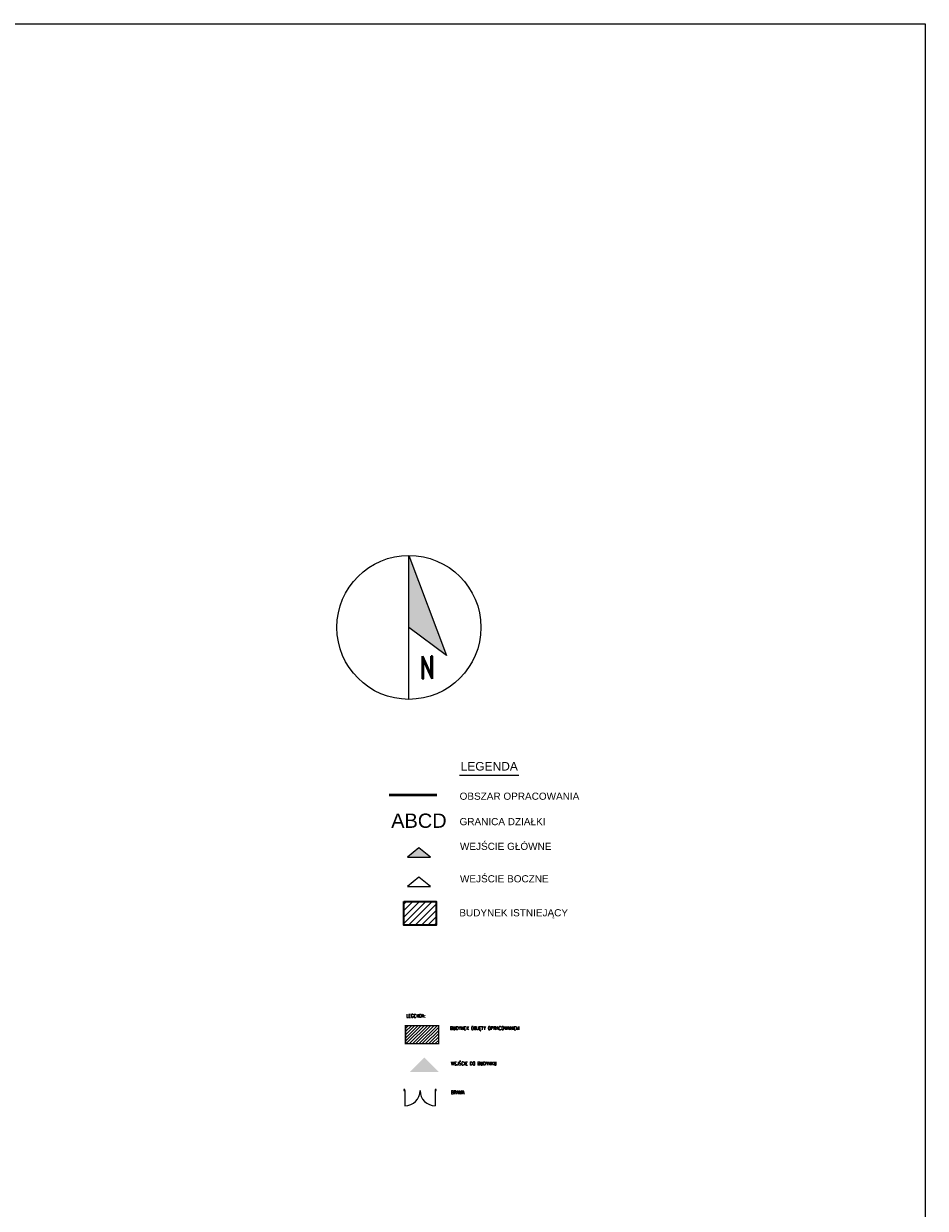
# Model space of a CAD drawing. Header units: inches. Extents: x 0 to 111471, y -105323 to 11070.
# Tile 23 of 256: x 50747 to 57059, y -66750 to -58458. Entities that reach past the tile are written whole.
import ezdxf

# ---------------------------------------------------------------- set-up
doc = ezdxf.new("R2010")
doc.units = ezdxf.units.IN
doc.header["$MEASUREMENT"] = 0
doc.linetypes.add('HIDDEN', pattern=[9.525, 6.35, -3.175])
doc.layers.add('1', color=7, linetype='Continuous')
for name, color, linetype, lineweight in [('888 drzwi i okna', 4, 'Continuous', 0), ('888 opisy', 3, 'Continuous', 0), ('888 sciany', 2, 'Continuous', 35), ('888 widok', 8, 'Continuous', 0), ('888 wymiary', 1, 'Continuous', 0), ('888_wyposażenie_meble_pokoj', 5, 'Continuous', 0)]:
    doc.layers.add(name, color=color, linetype=linetype, lineweight=lineweight)
doc.styles.add('oznaczenia', font='arial.ttf')
doc.styles.add('ROMANS', font='romans.shx', dxfattribs={"width": 0.7, "height": 10})
doc.styles.add('TS 100_opisy bold', font='romand.shx', dxfattribs={"width": 0.7, "height": 16})

msp = doc.modelspace()

# ---------------------------------------------------------------- hatches: boundary and pattern name
at = {"layer": '888 opisy', "ltscale": 10}
msp.add_hatch(color=256, dxfattribs=at).paths.add_polyline_path([(53513.918, -64226.791), (53432.879, -64291.304), (53594.958, -64291.304)])
at = {"layer": '888 widok', "ltscale": 1.6}
h = msp.add_hatch(dxfattribs=at)
h.set_pattern_fill('ANSI31', color=256, scale=5, angle=360)
h.set_pattern_definition([(45, (-1112439.398, -171073.302), (-11.22532015, 11.22532015), [])])
h.paths.add_polyline_path([(53419.616, -65471.878), (53652.541, -65471.878), (53652.541, -65597.184), (53419.616, -65597.184)])
h = msp.add_hatch(color=256, dxfattribs=at)
h.dxf.hatch_style = 1
h.paths.add_polyline_path([(53551.488, -65694.731), (53451.488, -65794.731), (53651.488, -65794.731)])
h = msp.add_hatch(color=256, dxfattribs=at)
h.dxf.hatch_style = 1
h.paths.add_polyline_path([(53551.488, -65694.731), (53451.488, -65794.731), (53651.488, -65794.731)])
at = {"layer": '888 wymiary'}
h = msp.add_hatch(dxfattribs=at)
h.set_pattern_fill('ANSI31', color=256, scale=10, style=0)
h.set_pattern_definition([(45, (24736.046, -80003.42), (-22.45064, 22.45064), [])])
h.paths.add_polyline_path([(53408.714, -64603.314), (53634.798, -64603.314), (53634.798, -64768.119), (53408.714, -64768.119)])
at = {"layer": '888_wyposażenie_meble_pokoj', "ltscale": 50}
h = msp.add_hatch(color=256, dxfattribs=at)
h.dxf.hatch_style = 1
h.paths.add_polyline_path([(53443.828, -62179.548), (53443.828, -62683.548), (53706.405, -62880.361)])

# ---------------------------------------------------------------- linework, layer by layer
at = {"layer": '1', "color": 2, "linetype": 'HIDDEN', "ltscale": 30, "const_width": 20}
msp.add_lwpolyline([(53639.977, -63857.441), (53305.164, -63857.441)], dxfattribs=at)
at = {"layer": '1', "color": 7, "lineweight": 0, "const_width": 10}
msp.add_lwpolyline([(53419.616, -65471.878), (53652.541, -65471.878), (53652.541, -65597.184), (53419.616, -65597.184)], close=True, dxfattribs=at).dxf.unprotected_set("ltscale", 0)
at = {"layer": '888 drzwi i okna'}
for points in [[(53415.46, -65918.801), (53407.953, -65918.801), (53407.953, -65926.307), (53415.46, -65926.307), (53415.46, -65918.801)], [(53415.46, -65926.307), (53415.46, -66032.65)], [(53635.652, -65918.801), (53628.145, -65918.801), (53628.145, -65926.307), (53635.652, -65926.307), (53635.652, -65918.801)], [(53628.145, -65926.307), (53628.145, -66032.65)]]:
    msp.add_lwpolyline(points, dxfattribs=at)
for centre, start, end in [((53415.46, -65926.307), 270, 0), ((53628.145, -65926.307), 180, 270)]:
    msp.add_arc(centre, 106.343, start, end, dxfattribs=at)
at = {"layer": '888 opisy', "ltscale": 10}
msp.add_line((53798.304, -63717.215), (54212.973, -63717.215), dxfattribs=at)
at = {"layer": '888 opisy'}
msp.add_lwpolyline([(26923.756, -58458.278), (57058.976, -58458.278), (57058.976, -105323.477), (26923.756, -105323.477)], close=True, dxfattribs=at)
at = {"layer": '888 opisy', "ltscale": 10}
for points in [[(53513.918, -64226.791), (53432.879, -64291.304), (53594.958, -64291.304), (53513.918, -64226.791)], [(53513.918, -64433.09), (53432.879, -64497.602), (53594.958, -64497.602), (53513.918, -64433.09)]]:
    msp.add_lwpolyline(points, dxfattribs=at)
at = {"layer": '888 sciany', "color": 20}
msp.add_lwpolyline([(53408.714, -64603.314), (53634.798, -64603.314), (53634.798, -64768.119), (53408.714, -64768.119)], close=True, dxfattribs=at)
msp.add_lwpolyline([(53408.714, -64603.314), (53634.798, -64603.314), (53634.798, -64768.119), (53408.714, -64768.119)], close=True, dxfattribs=at)
msp.add_lwpolyline([(53408.714, -64603.314), (53634.798, -64603.314), (53634.798, -64768.119), (53408.714, -64768.119)], close=True, dxfattribs=at)
at = {"layer": '888_wyposażenie_meble_pokoj', "ltscale": 50}
msp.add_lwpolyline([(53443.828, -63187.548), (53443.828, -62179.548), (53706.405, -62880.361), (53443.828, -62683.548)], dxfattribs=at)
msp.add_circle((53443.828, -62683.548), 504, dxfattribs=at)

# ---------------------------------------------------------------- texts
at = {"layer": '1', "color": 7, "lineweight": 0, "char_height": 25, "attachment_point": 1, "style": 'ROMANS'}
for s, insert, width in [('LEGENDA:', (53424.829, -65389.906), 475.4907), ('BUDYNEK OBJĘTY OPRACOWANIEM', (53732.146, -65476.214), 634.69723), ('WEJŚCIE DO BUDYNKU', (53738.542, -65723.951), 475.4907), ('BRAMA', (53738.542, -65925.778), 475.4907)]:
    msp.add_mtext(s, dxfattribs=dict(at, insert=insert, width=width)).dxf.unprotected_set("ltscale", 0)
at = {"layer": '888 opisy', "ltscale": 10, "attachment_point": 1, "style": 'oznaczenia'}
for s, width, insert, char_height in [('{\\fArial|b0|i0|c238|p34;\\W2.31283; }LEGENDA', 1001.85835, (53752.047, -63625.771), 60), ('{\\fArial|b0|i0|c238|p34;\\W2.40246; }OBSZAR OPRACOWANIA', 1121.43535, (53752.047, -63840.38), 50), ('{\\fArial|b0|i0|c238|p34;\\W2.57645; }ABCD', 1001.85835, (53219.774, -63986.832), 100), ('{\\fArial|b0|i0|c238|p34;\\W2.38489; }GRANICA DZIAŁKI', 1001.85835, (53752.047, -64018.339), 50), ('{\\fArial|b0|i0|c238|p34;\\W2.53251; }WEJŚCIE GŁÓWNE', 1001.85835, (53752.047, -64191.264), 50), ('{\\fArial|b0|i0|c238|p34;\\W2.53251; }WEJŚCIE BOCZNE', 1001.85835, (53752.047, -64418.339), 50), ('{\\fArial|b0|i0|c238|p34;\\W2.31283; }BUDYNEK ISTNIEJĄCY', 1001.85835, (53752.047, -64656.198), 50)]:
    msp.add_mtext_dynamic_manual_height_columns(s, width=width, gutter_width=12.5, heights=[0], dxfattribs=dict(at, insert=insert, char_height=char_height))
at = {"layer": '888_wyposażenie_meble_pokoj', "ltscale": 50, "insert": (53518.989, -62884.444), "char_height": 160, "attachment_point": 1, "style": 'TS 100_opisy bold'}
msp.add_mtext_dynamic_manual_height_columns('N', width=96.90671, gutter_width=12.5, heights=[0], dxfattribs=at)

doc.saveas('drawing.dxf')
